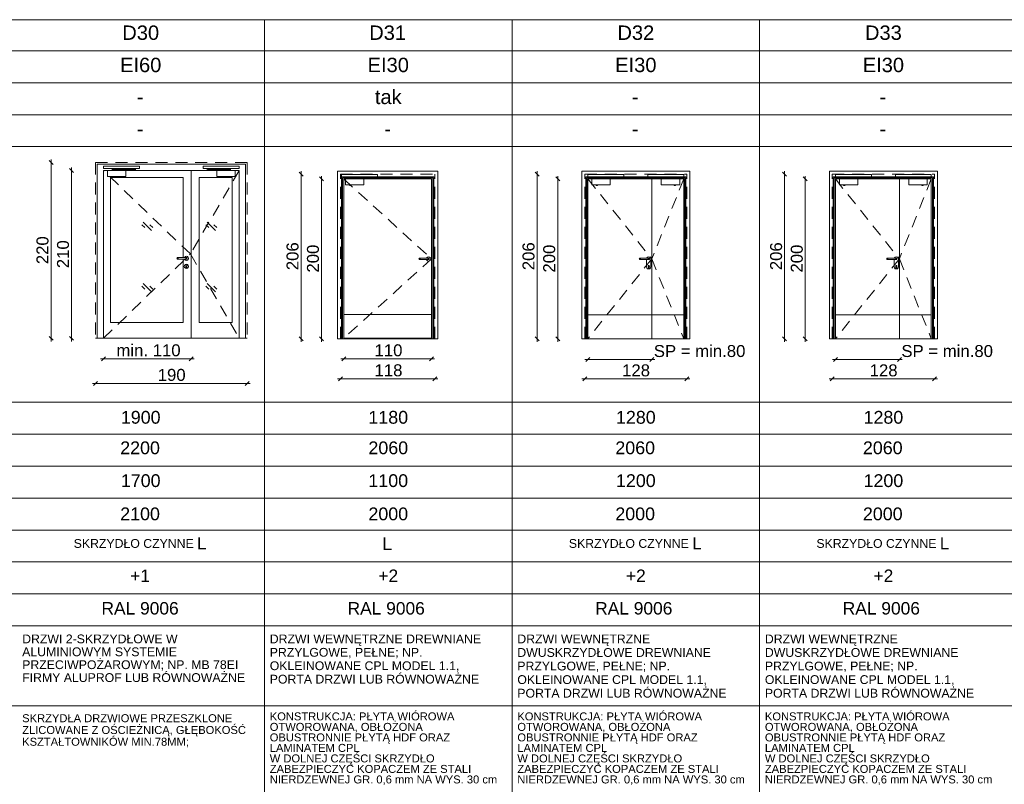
# Paper-space layout 'A-57 ZESTAWIENIE STOLARKI PROJEKTOWANEJ' of a CAD drawing. Header units: millimetres. Extents: x 0 to 900, y 0 to 1010.
# Tile 33 of 63: x 115 to 238, y 706 to 802. Entities that reach past the tile are written whole.
import ezdxf
from ezdxf.xclip import XClip

# ---------------------------------------------------------------- set-up
doc = ezdxf.new("R2010")
doc.units = ezdxf.units.MM
doc.header["$MEASUREMENT"] = 0
doc.header["$XCLIPFRAME"] = 0
doc.linetypes.add('LINIE_3', pattern=[25, 15, -10])
doc.linetypes.add('Przer. długie kreski', pattern=[2.5, 1.5, -1])
doc.layers.add('0_Nr_pióra__1', color=7, linetype='Continuous', lineweight=20)
for name, color, linetype, lineweight, true_color in [('0_Nr_pióra__30', 7, 'Continuous', 5, 0x878787), ('0_Nr_pióra__7', 7, 'Continuous', 18, 0x171717), ('0_Nr_pióra__8', 7, 'Continuous', 13, 0x4c4c4c), ('0_Nr_pióra__94', 7, 'Continuous', 5, 0x3b3b3b)]:
    doc.layers.add(name, color=color, linetype=linetype, lineweight=lineweight, true_color=true_color)
doc.layers.add('A_podrys', color=7, linetype='Continuous')
doc.styles.add('STYL_AUTOMATYCZNY_1', font='arial.ttf')

# ---------------------------------------------------------------- blocks, each defined once
blk = doc.blocks.new('Rysunek_1_1', base_point=(-2089.9, -1946.74))
at = {"layer": '0_Nr_pióra__1', "color": 7, "linetype": 'Continuous', "lineweight": 20}
for p, q in [((118.87, 783.86), (118.87, 784.23)), ((119.12, 783.61), (118.62, 784.11)), ((118.87, 761.86), (118.87, 783.86)), ((121.69, 782.61), (121.19, 783.11)), ((121.44, 782.86), (121.44, 783.23)), ((121.44, 761.86), (121.44, 782.86)), ((150.43, 782.16), (149.93, 782.66)), ((150.18, 782.41), (150.18, 782.78)), ((150.18, 761.81), (150.18, 782.41)), ((152.99, 781.56), (152.49, 782.06)), ((152.74, 781.81), (152.74, 782.18)), ((152.74, 761.81), (152.74, 781.81)), ((179.98, 782.16), (179.48, 782.66)), ((179.73, 782.41), (179.73, 782.78)), ((179.73, 761.81), (179.73, 782.41)), ((182.57, 781.56), (182.07, 782.06)), ((182.32, 781.81), (182.32, 782.18)), ((182.32, 761.81), (182.32, 781.81)), ((210.98, 782.16), (210.48, 782.66)), ((210.73, 782.41), (210.73, 782.78)), ((210.73, 761.81), (210.73, 782.41)), ((213.57, 781.56), (213.07, 782.06)), ((213.32, 781.81), (213.32, 782.18)), ((213.32, 761.81), (213.32, 781.81)), ((118.62, 762.11), (119.12, 761.61)), ((121.19, 762.11), (121.69, 761.61)), ((149.93, 762.06), (150.43, 761.56)), ((152.49, 762.06), (152.99, 761.56)), ((179.48, 762.06), (179.98, 761.56)), ((182.07, 762.06), (182.57, 761.56)), ((210.48, 762.06), (210.98, 761.56)), ((213.07, 762.06), (213.57, 761.56)), ((118.87, 761.48), (118.87, 761.86)), ((121.44, 761.48), (121.44, 761.86)), ((150.18, 761.43), (150.18, 761.81)), ((152.74, 761.43), (152.74, 761.81)), ((179.73, 761.43), (179.73, 761.81)), ((182.32, 761.43), (182.32, 761.81)), ((210.73, 761.43), (210.73, 761.81)), ((213.32, 761.43), (213.32, 761.81)), ((125.69, 759.54), (125.19, 759.04)), ((136.17, 759.04), (136.67, 759.54)), ((155.77, 759.54), (155.27, 759.04)), ((166.27, 759.04), (166.77, 759.54)), ((125.44, 759.29), (125.07, 759.29)), ((136.42, 759.29), (125.44, 759.29)), ((136.8, 759.29), (136.42, 759.29)), ((155.52, 759.29), (155.14, 759.29)), ((166.52, 759.29), (155.52, 759.29)), ((166.89, 759.29), (166.52, 759.29)), ((186.1, 759.2), (185.72, 759.2)), ((186.35, 759.45), (185.85, 758.95)), ((194.1, 759.2), (186.1, 759.2)), ((193.85, 758.95), (194.35, 759.45)), ((194.47, 759.2), (194.1, 759.2)), ((217.1, 759.2), (216.72, 759.2)), ((217.35, 759.45), (216.85, 758.95)), ((225.1, 759.2), (217.1, 759.2)), ((224.85, 758.95), (225.35, 759.45)), ((225.47, 759.2), (225.1, 759.2)), ((155.37, 757.04), (154.87, 756.54)), ((166.67, 756.54), (167.17, 757.04)), ((185.95, 757.03), (185.45, 756.53)), ((198.25, 756.53), (198.75, 757.03)), ((216.95, 757.03), (216.45, 756.53)), ((229.25, 756.53), (229.75, 757.03)), ((124.44, 756.21), (124.07, 756.21)), ((124.69, 756.46), (124.19, 755.96)), ((143.44, 756.21), (124.44, 756.21)), ((143.19, 755.96), (143.69, 756.46)), ((143.82, 756.21), (143.44, 756.21)), ((155.12, 756.79), (154.74, 756.79)), ((166.92, 756.79), (155.12, 756.79)), ((167.29, 756.79), (166.92, 756.79)), ((185.7, 756.78), (185.32, 756.78)), ((198.5, 756.78), (185.7, 756.78)), ((198.87, 756.78), (198.5, 756.78)), ((216.7, 756.78), (216.32, 756.78)), ((229.5, 756.78), (216.7, 756.78)), ((229.87, 756.78), (229.5, 756.78))]:
    blk.add_line(p, q, dxfattribs=at)
at = {"layer": '0_Nr_pióra__30', "color": 252, "linetype": 'Przer. długie kreski', "lineweight": 5, "true_color": 0x878787}
for p, q in [((143.44, 783.86), (124.44, 783.86)), ((124.44, 783.86), (124.44, 761.86)), ((143.44, 783.86), (143.44, 761.86)), ((136.32, 772.42), (125.44, 782.86)), ((142.44, 782.86), (136.32, 772.42)), ((155.12, 761.81), (155.12, 782.41)), ((155.12, 782.41), (166.92, 782.41)), ((155.52, 781.81), (166.52, 771.81)), ((166.92, 761.81), (166.92, 782.41)), ((185.7, 782.41), (198.5, 782.41)), ((185.7, 761.81), (185.7, 782.41)), ((186.1, 781.81), (194.1, 771.81)), ((198.1, 781.81), (194.1, 771.81)), ((198.5, 761.81), (198.5, 782.41)), ((216.7, 782.41), (229.5, 782.41)), ((216.7, 761.81), (216.7, 782.41)), ((217.1, 781.81), (225.1, 771.81)), ((229.1, 781.81), (225.1, 771.81)), ((229.5, 761.81), (229.5, 782.41)), ((125.44, 761.86), (136.32, 772.42)), ((136.32, 772.42), (142.44, 761.86)), ((166.52, 771.81), (155.52, 761.86)), ((194.1, 771.81), (186.1, 761.81)), ((194.1, 771.81), (198.1, 761.81)), ((225.1, 771.81), (217.1, 761.81)), ((225.1, 771.81), (229.1, 761.81))]:
    blk.add_line(p, q, dxfattribs=at)
at = {"layer": '0_Nr_pióra__30', "color": 252, "linetype": 'Continuous', "lineweight": 5, "true_color": 0x878787}
for p, q in [((143.24, 783.66), (124.64, 783.66)), ((124.64, 783.66), (124.64, 761.86)), ((143.24, 783.66), (143.24, 761.86)), ((125.44, 782.86), (142.44, 782.86)), ((125.44, 782.86), (125.44, 761.86)), ((126.32, 763.86), (126.32, 781.98)), ((126.32, 781.98), (135.42, 781.98)), ((135.42, 781.98), (135.42, 771.96)), ((136.42, 761.86), (136.42, 782.86)), ((137.42, 781.98), (137.42, 763.86)), ((141.56, 781.98), (137.42, 781.98)), ((141.56, 763.86), (141.56, 781.98)), ((142.44, 782.86), (142.44, 761.86)), ((154.75, 761.81), (154.75, 782.78)), ((154.75, 782.78), (167.29, 782.78)), ((155.25, 782.08), (155.25, 761.81)), ((166.79, 782.08), (155.25, 782.08)), ((155.37, 781.96), (155.37, 761.81)), ((166.67, 781.96), (155.37, 781.96)), ((155.52, 761.81), (155.52, 781.81)), ((155.52, 781.81), (166.52, 781.81)), ((166.52, 781.81), (166.52, 761.81)), ((166.67, 761.81), (166.67, 781.96)), ((166.79, 761.81), (166.79, 782.08)), ((167.29, 782.78), (167.29, 761.81)), ((185.33, 782.78), (198.87, 782.78)), ((185.33, 761.81), (185.33, 782.78)), ((198.37, 782.08), (185.83, 782.08)), ((185.83, 782.08), (185.83, 761.81)), ((198.25, 781.96), (185.95, 781.96)), ((185.95, 781.96), (185.95, 761.81)), ((186.1, 781.81), (198.1, 781.81)), ((186.1, 761.81), (186.1, 781.81)), ((194.1, 781.81), (194.1, 761.81)), ((198.1, 781.81), (198.1, 761.81)), ((198.25, 761.81), (198.25, 781.96)), ((198.37, 761.81), (198.37, 782.08)), ((198.87, 782.78), (198.87, 761.81)), ((216.33, 782.78), (229.87, 782.78)), ((216.33, 761.81), (216.33, 782.78)), ((229.37, 782.08), (216.83, 782.08)), ((216.83, 782.08), (216.83, 761.81)), ((229.25, 781.96), (216.95, 781.96)), ((216.95, 781.96), (216.95, 761.81)), ((217.1, 781.81), (229.1, 781.81)), ((217.1, 761.81), (217.1, 781.81)), ((225.1, 781.81), (225.1, 761.81)), ((229.1, 781.81), (229.1, 761.81)), ((229.25, 761.81), (229.25, 781.96)), ((229.37, 761.81), (229.37, 782.08)), ((229.87, 782.78), (229.87, 761.81)), ((130.6, 775.72), (130.24, 776.07)), ((131.45, 775.36), (130.39, 776.42)), ((131.6, 775.72), (131.24, 776.07)), ((138.63, 775.72), (138.27, 776.07)), ((139.48, 775.36), (138.42, 776.42)), ((139.63, 775.72), (139.27, 776.07)), ((134.65, 771.93), (134.62, 771.86)), ((134.62, 771.86), (134.65, 771.79)), ((134.67, 771.93), (134.64, 771.86)), ((134.64, 771.86), (134.67, 771.79)), ((134.72, 771.96), (134.65, 771.93)), ((134.72, 771.93), (134.69, 771.86)), ((134.69, 771.86), (134.72, 771.79)), ((135.82, 771.96), (134.72, 771.96)), ((134.79, 771.93), (134.78, 771.86)), ((134.78, 771.86), (134.79, 771.79)), ((135.58, 771.96), (135.59, 771.99)), ((135.59, 771.99), (135.69, 772.09)), ((135.69, 772.09), (135.82, 772.13)), ((135.76, 771.93), (135.77, 771.86)), ((135.77, 771.86), (135.76, 771.79)), ((135.82, 772.13), (135.96, 772.09)), ((135.82, 771.96), (135.89, 771.93)), ((135.83, 771.93), (135.85, 771.86)), ((135.85, 771.86), (135.83, 771.79)), ((135.88, 771.93), (135.91, 771.86)), ((135.91, 771.86), (135.88, 771.79)), ((135.89, 771.93), (135.92, 771.86)), ((135.92, 771.86), (135.89, 771.79)), ((135.96, 772.09), (136.06, 771.99)), ((136.06, 771.99), (136.09, 771.86)), ((136.09, 771.86), (136.06, 771.72)), ((164.96, 771.88), (164.94, 771.81)), ((164.98, 771.88), (164.95, 771.81)), ((165.04, 771.91), (164.96, 771.88)), ((165.03, 771.88), (165.01, 771.81)), ((166.14, 771.91), (165.04, 771.91)), ((165.1, 771.88), (165.09, 771.81)), ((165.89, 771.91), (165.9, 771.94)), ((165.9, 771.94), (166, 772.04)), ((166, 772.04), (166.14, 772.08)), ((166.07, 771.88), (166.08, 771.81)), ((166.14, 772.08), (166.27, 772.04)), ((166.14, 771.91), (166.21, 771.88)), ((166.14, 771.88), (166.16, 771.81)), ((166.19, 771.88), (166.22, 771.81)), ((166.21, 771.88), (166.24, 771.81)), ((166.27, 772.04), (166.37, 771.94)), ((166.37, 771.94), (166.41, 771.81)), ((192.54, 771.88), (192.52, 771.81)), ((192.56, 771.88), (192.53, 771.81)), ((192.62, 771.91), (192.54, 771.88)), ((192.61, 771.88), (192.59, 771.81)), ((193.72, 771.91), (192.62, 771.91)), ((192.68, 771.88), (192.67, 771.81)), ((193.47, 771.91), (193.48, 771.94)), ((193.48, 771.94), (193.58, 772.04)), ((193.58, 772.04), (193.72, 772.08)), ((193.65, 771.88), (193.66, 771.81)), ((193.72, 772.08), (193.85, 772.04)), ((193.72, 771.91), (193.79, 771.88)), ((193.72, 771.88), (193.74, 771.81)), ((193.77, 771.88), (193.8, 771.81)), ((193.79, 771.88), (193.82, 771.81)), ((193.85, 772.04), (193.95, 771.94)), ((193.95, 771.94), (193.99, 771.81)), ((223.54, 771.88), (223.52, 771.81)), ((223.56, 771.88), (223.53, 771.81)), ((223.62, 771.91), (223.54, 771.88)), ((223.61, 771.88), (223.59, 771.81)), ((224.72, 771.91), (223.62, 771.91)), ((223.68, 771.88), (223.67, 771.81)), ((224.47, 771.91), (224.48, 771.94)), ((224.48, 771.94), (224.58, 772.04)), ((224.58, 772.04), (224.72, 772.08)), ((224.65, 771.88), (224.66, 771.81)), ((224.72, 772.08), (224.85, 772.04)), ((224.72, 771.91), (224.79, 771.88)), ((224.72, 771.88), (224.74, 771.81)), ((224.77, 771.88), (224.8, 771.81)), ((224.79, 771.88), (224.82, 771.81)), ((224.85, 772.04), (224.95, 771.94)), ((224.95, 771.94), (224.99, 771.81)), ((134.65, 771.79), (134.72, 771.76)), ((135.82, 771.76), (134.72, 771.76)), ((135.42, 771.76), (135.42, 763.86)), ((135.55, 770.86), (135.59, 770.99)), ((135.59, 770.72), (135.55, 770.86)), ((135.59, 771.72), (135.58, 771.76)), ((135.69, 771.63), (135.59, 771.72)), ((135.59, 770.99), (135.69, 771.09)), ((135.69, 770.63), (135.59, 770.72)), ((135.82, 771.59), (135.69, 771.63)), ((135.69, 771.09), (135.82, 771.13)), ((135.82, 770.59), (135.69, 770.63)), ((135.77, 771.01), (135.75, 770.96)), ((135.82, 771.03), (135.77, 771.01)), ((135.77, 770.73), (135.77, 770.9)), ((135.79, 770.7), (135.77, 770.73)), ((135.82, 770.68), (135.79, 770.7)), ((135.89, 771.79), (135.82, 771.76)), ((135.96, 771.63), (135.82, 771.59)), ((135.82, 771.13), (135.96, 771.09)), ((135.88, 771.01), (135.82, 771.03)), ((135.86, 770.7), (135.82, 770.68)), ((135.96, 770.63), (135.82, 770.59)), ((135.87, 770.73), (135.86, 770.7)), ((135.87, 770.9), (135.9, 770.96)), ((135.87, 770.9), (135.87, 770.73)), ((135.9, 770.96), (135.88, 771.01)), ((136.06, 771.72), (135.96, 771.63)), ((135.96, 771.09), (136.06, 770.99)), ((136.06, 770.72), (135.96, 770.63)), ((136.06, 770.99), (136.09, 770.86)), ((136.09, 770.86), (136.06, 770.72)), ((164.94, 771.81), (164.96, 771.74)), ((164.95, 771.81), (164.98, 771.74)), ((164.96, 771.74), (165.04, 771.71)), ((165.01, 771.81), (165.03, 771.74)), ((166.14, 771.71), (165.04, 771.71)), ((165.09, 771.81), (165.1, 771.74)), ((165.9, 771.67), (165.89, 771.71)), ((166, 771.58), (165.9, 771.67)), ((166.14, 771.54), (166, 771.58)), ((166.08, 771.81), (166.07, 771.74)), ((166.16, 771.81), (166.14, 771.74)), ((166.21, 771.74), (166.14, 771.71)), ((166.27, 771.58), (166.14, 771.54)), ((166.22, 771.81), (166.19, 771.74)), ((166.24, 771.81), (166.21, 771.74)), ((166.37, 771.67), (166.27, 771.58)), ((166.41, 771.81), (166.37, 771.67)), ((192.52, 771.81), (192.54, 771.74)), ((192.53, 771.81), (192.56, 771.74)), ((192.54, 771.74), (192.62, 771.71)), ((192.59, 771.81), (192.61, 771.74)), ((193.72, 771.71), (192.62, 771.71)), ((192.67, 771.81), (192.68, 771.74)), ((193.45, 770.81), (193.45, 771.71)), ((193.48, 770.67), (193.45, 770.81)), ((193.58, 770.58), (193.48, 770.67)), ((193.64, 770.91), (193.66, 770.96)), ((193.67, 770.85), (193.64, 770.91)), ((193.66, 771.81), (193.65, 771.74)), ((193.66, 770.96), (193.72, 770.98)), ((193.67, 770.85), (193.67, 770.68)), ((193.67, 770.68), (193.68, 770.65)), ((193.68, 770.65), (193.72, 770.63)), ((193.74, 771.81), (193.72, 771.74)), ((193.79, 771.74), (193.72, 771.71)), ((193.72, 770.98), (193.77, 770.96)), ((193.72, 770.63), (193.75, 770.65)), ((193.75, 770.65), (193.77, 770.68)), ((193.8, 771.81), (193.77, 771.74)), ((193.77, 770.96), (193.79, 770.91)), ((193.79, 770.91), (193.77, 770.85)), ((193.77, 770.68), (193.77, 770.85)), ((193.82, 771.81), (193.79, 771.74)), ((193.95, 770.67), (193.85, 770.58)), ((193.99, 770.81), (193.95, 770.67)), ((193.99, 770.81), (193.99, 771.81)), ((223.52, 771.81), (223.54, 771.74)), ((223.53, 771.81), (223.56, 771.74)), ((223.54, 771.74), (223.62, 771.71)), ((223.59, 771.81), (223.61, 771.74)), ((224.72, 771.71), (223.62, 771.71)), ((223.67, 771.81), (223.68, 771.74)), ((224.45, 770.81), (224.45, 771.71)), ((224.48, 770.67), (224.45, 770.81)), ((224.58, 770.58), (224.48, 770.67)), ((224.64, 770.91), (224.66, 770.96)), ((224.67, 770.85), (224.64, 770.91)), ((224.66, 771.81), (224.65, 771.74)), ((224.66, 770.96), (224.72, 770.98)), ((224.67, 770.85), (224.67, 770.68)), ((224.67, 770.68), (224.68, 770.65)), ((224.68, 770.65), (224.72, 770.63)), ((224.74, 771.81), (224.72, 771.74)), ((224.79, 771.74), (224.72, 771.71)), ((224.72, 770.98), (224.77, 770.96)), ((224.72, 770.63), (224.75, 770.65)), ((224.75, 770.65), (224.77, 770.68)), ((224.8, 771.81), (224.77, 771.74)), ((224.77, 770.96), (224.79, 770.91)), ((224.79, 770.91), (224.77, 770.85)), ((224.77, 770.68), (224.77, 770.85)), ((224.82, 771.81), (224.79, 771.74)), ((224.95, 770.67), (224.85, 770.58)), ((224.99, 770.81), (224.95, 770.67)), ((224.99, 770.81), (224.99, 771.81)), ((193.72, 770.54), (193.58, 770.58)), ((193.85, 770.58), (193.72, 770.54)), ((224.72, 770.54), (224.58, 770.58)), ((224.85, 770.58), (224.72, 770.54)), ((130.6, 768.02), (130.24, 768.37)), ((131.45, 767.67), (130.39, 768.73)), ((131.6, 768.02), (131.24, 768.37)), ((138.63, 768.02), (138.27, 768.37)), ((139.48, 767.67), (138.42, 768.73)), ((139.63, 768.02), (139.27, 768.37)), ((155.52, 764.86), (166.52, 764.86)), ((186.1, 764.81), (198.1, 764.81)), ((217.1, 764.81), (229.1, 764.81)), ((135.42, 763.86), (126.32, 763.86)), ((137.42, 763.86), (141.56, 763.86)), ((143.44, 761.86), (124.44, 761.86)), ((167.29, 761.81), (154.75, 761.81)), ((155.52, 761.86), (166.52, 761.86)), ((185.33, 761.81), (198.87, 761.81)), ((216.33, 761.81), (229.87, 761.81))]:
    blk.add_line(p, q, dxfattribs=at)
at = {"layer": '0_Nr_pióra__8', "color": 251, "linetype": 'LINIE_3', "lineweight": 13, "true_color": 0x4c4c4c, "flags": 128}
for points in [[(129.94, 783.13), (129.94, 783.43), (125.44, 783.43), (125.44, 783.13)], [(126.54, 782.88), (126.54, 783.07), (129.35, 783.07), (129.35, 783.11), (129.45, 783.11), (129.45, 782.97), (126.63, 782.97), (126.63, 782.88)], [(129.36, 783.11), (129.45, 783.11), (129.45, 783.13), (129.36, 783.13)], [(137.94, 783.13), (137.94, 783.43), (142.44, 783.43), (142.44, 783.13)], [(141.34, 782.88), (141.34, 783.07), (138.54, 783.07), (138.54, 783.11), (138.43, 783.11), (138.43, 782.97), (141.25, 782.97), (141.25, 782.88)], [(138.52, 783.11), (138.44, 783.11), (138.44, 783.13), (138.52, 783.13)], [(128.25, 782.86), (125.94, 782.86), (125.94, 782.14), (128.25, 782.14)], [(126.62, 782.88), (126.55, 782.88), (126.55, 782.86), (126.62, 782.86)], [(139.64, 782.86), (141.94, 782.86), (141.94, 782.14), (139.64, 782.14)], [(141.26, 782.88), (141.34, 782.88), (141.34, 782.86), (141.26, 782.86)], [(159.75, 782.08), (159.75, 782.38), (155.25, 782.38), (155.25, 782.08)], [(158.05, 781.81), (155.74, 781.81), (155.74, 781.09), (158.05, 781.09)], [(156.34, 781.83), (156.34, 782.02), (159.15, 782.02), (159.15, 782.06), (159.26, 782.06), (159.26, 781.92), (156.43, 781.92), (156.43, 781.83)], [(156.43, 781.83), (156.35, 781.83), (156.35, 781.81), (156.43, 781.81)], [(159.16, 782.06), (159.25, 782.06), (159.25, 782.08), (159.16, 782.08)], [(190.6, 782.08), (190.6, 782.38), (186.1, 782.38), (186.1, 782.08)], [(188.9, 781.81), (186.6, 781.81), (186.6, 781.09), (188.9, 781.09)], [(187.2, 781.83), (187.2, 782.02), (190, 782.02), (190, 782.06), (190.11, 782.06), (190.11, 781.92), (187.28, 781.92), (187.28, 781.83)], [(187.28, 781.83), (187.2, 781.83), (187.2, 781.81), (187.28, 781.81)], [(190.01, 782.06), (190.1, 782.06), (190.1, 782.08), (190.01, 782.08)], [(193.6, 782.08), (193.6, 782.38), (198.1, 782.38), (198.1, 782.08)], [(197, 781.83), (197, 782.02), (194.19, 782.02), (194.19, 782.06), (194.08, 782.06), (194.08, 781.92), (196.91, 781.92), (196.91, 781.83)], [(194.18, 782.06), (194.09, 782.06), (194.09, 782.08), (194.18, 782.08)], [(195.29, 781.81), (197.6, 781.81), (197.6, 781.09), (195.29, 781.09)], [(196.91, 781.83), (196.99, 781.83), (196.99, 781.81), (196.91, 781.81)], [(221.6, 782.08), (221.6, 782.38), (217.1, 782.38), (217.1, 782.08)], [(219.9, 781.81), (217.6, 781.81), (217.6, 781.09), (219.9, 781.09)], [(218.2, 781.83), (218.2, 782.02), (221, 782.02), (221, 782.06), (221.11, 782.06), (221.11, 781.92), (218.28, 781.92), (218.28, 781.83)], [(218.28, 781.83), (218.2, 781.83), (218.2, 781.81), (218.28, 781.81)], [(221.01, 782.06), (221.1, 782.06), (221.1, 782.08), (221.01, 782.08)], [(224.6, 782.08), (224.6, 782.38), (229.1, 782.38), (229.1, 782.08)], [(228, 781.83), (228, 782.02), (225.19, 782.02), (225.19, 782.06), (225.08, 782.06), (225.08, 781.92), (227.91, 781.92), (227.91, 781.83)], [(225.18, 782.06), (225.09, 782.06), (225.09, 782.08), (225.18, 782.08)], [(226.29, 781.81), (228.6, 781.81), (228.6, 781.09), (226.29, 781.09)], [(227.91, 781.83), (227.99, 781.83), (227.99, 781.81), (227.91, 781.81)]]:
    blk.add_lwpolyline(points, close=True, dxfattribs=at)
for points in [[(126.69, 782.14), (126.41, 782.14), (126.41, 782.11, 0.458316), (126.69, 782.11)], [(141.19, 782.14), (141.47, 782.14), (141.47, 782.11, -0.458316), (141.19, 782.11)], [(156.49, 781.09), (156.22, 781.09), (156.22, 781.06, 0.458316), (156.49, 781.06)], [(187.34, 781.09), (187.07, 781.09), (187.07, 781.06, 0.458316), (187.34, 781.06)], [(196.85, 781.09), (197.12, 781.09), (197.12, 781.06, -0.458316), (196.85, 781.06)], [(218.34, 781.09), (218.07, 781.09), (218.07, 781.06, 0.458316), (218.34, 781.06)], [(227.85, 781.09), (228.12, 781.09), (228.12, 781.06, -0.458316), (227.85, 781.06)]]:
    blk.add_lwpolyline(points, format="xyb", close=True, dxfattribs=at)
at = {"layer": '0_Nr_pióra__94', "color": 250, "linetype": 'Continuous', "lineweight": 5, "true_color": 0x3b3b3b}
for p, q in [((52.6, 801.75), (887.6, 801.75)), ((145.6, 801.75), (145.6, 611.36)), ((176.6, 801.75), (176.6, 611.36)), ((207.6, 801.75), (207.6, 611.36)), ((887.6, 797.86), (50.6, 797.86)), ((887.6, 793.86), (50.6, 793.86)), ((887.6, 789.86), (50.6, 789.86)), ((887.6, 785.86), (50.6, 785.86)), ((52.6, 753.86), (887.6, 753.86)), ((49.45, 749.86), (887.6, 749.86)), ((52.6, 745.86), (887.6, 745.86)), ((49.45, 741.86), (887.6, 741.86)), ((52.6, 737.86), (887.6, 737.86)), ((35.27, 733.86), (889.6, 733.86)), ((50.6, 729.86), (887.6, 729.86)), ((52.6, 725.86), (887.6, 725.86)), ((52.6, 715.86), (887.6, 715.86))]:
    blk.add_line(p, q, dxfattribs=at)
at = {"layer": '0_Nr_pióra__1', "color": 7, "linetype": 'Continuous', "lineweight": 20, "char_height": 1.5, "width": 3.4323, "attachment_point": 7, "rotation": 90, "style": 'STYL_AUTOMATYCZNY_1'}
for s, insert in [('\\A1;{\\pql;\\fArial|b0|i0|c238|p0;\\W1.000000;220}', (118.57, 771.14)), ('\\A1;{\\pql;\\fArial|b0|i0|c238|p0;\\W1.000000;210}', (121.14, 770.64)), ('\\A1;{\\pql;\\fArial|b0|i0|c238|p0;\\W1.000000;206}', (149.88, 770.39)), ('\\A1;{\\pql;\\fArial|b0|i0|c238|p0;\\W1.000000;200}', (152.44, 770.09)), ('\\A1;{\\pql;\\fArial|b0|i0|c238|p0;\\W1.000000;206}', (179.43, 770.39)), ('\\A1;{\\pql;\\fArial|b0|i0|c238|p0;\\W1.000000;200}', (182.02, 770.09)), ('\\A1;{\\pql;\\fArial|b0|i0|c238|p0;\\W1.000000;206}', (210.43, 770.39)), ('\\A1;{\\pql;\\fArial|b0|i0|c238|p0;\\W1.000000;200}', (213.02, 770.09))]:
    blk.add_mtext(s, dxfattribs=dict(at, insert=insert))
at = {"layer": '0_Nr_pióra__1', "color": 7, "linetype": 'Continuous', "lineweight": 20, "char_height": 1.5, "attachment_point": 7, "style": 'STYL_AUTOMATYCZNY_1'}
for s, insert, width in [('\\A1;{\\pql;\\fArial|b0|i0|c238|p0;\\W1.000000;min. 110}', (127.06, 759.59), 7.7374), ('\\A1;{\\pql;\\fArial|b0|i0|c238|p0;\\W1.000000;110}', (159.38, 759.59), 3.2796), ('\\A1;{\\pql;\\fArial|b0|i0|c238|p0;\\W1.000000;SP = min.80}', (194.35, 759.5), 11.2259), ('\\A1;{\\pql;\\fArial|b0|i0|c238|p0;\\W1.000000;SP = min.80}', (225.35, 759.5), 11.2259), ('\\A1;{\\pql;\\fArial|b0|i0|c238|p0;\\W1.000000;118}', (159.38, 757.09), 3.2796), ('\\A1;{\\pql;\\fArial|b0|i0|c238|p0;\\W1.000000;128}', (190.38, 757.08), 3.4323), ('\\A1;{\\pql;\\fArial|b0|i0|c238|p0;\\W1.000000;128}', (221.38, 757.08), 3.4323), ('\\A1;{\\pql;\\fArial|b0|i0|c238|p0;\\W1.000000;190}', (132.23, 756.51), 3.4323)]:
    blk.add_mtext(s, dxfattribs=dict(at, insert=insert, width=width))
at = {"layer": '0_Nr_pióra__7', "color": 250, "linetype": 'Continuous', "lineweight": 18, "true_color": 0x171717, "style": 'STYL_AUTOMATYCZNY_1'}
for s, insert, char_height, attachment_point in [('\\A1;{\\pqc;\\fArial|b0|i0|c238|p0;\\W1.000000;D30}', (130.1, 799.2), 1.8, 8), ('\\A1;{\\pqc;\\fArial|b0|i0|c238|p0;\\W1.000000;D31}', (161.02, 799.2), 1.8, 8), ('\\A1;{\\pqc;\\fArial|b0|i0|c238|p0;\\W1.000000;D32}', (192.1, 799.2), 1.8, 8), ('\\A1;{\\pqc;\\fArial|b0|i0|c238|p0;\\W1.000000;D33}', (223.1, 799.2), 1.8, 8), ('\\A1;{\\pqc;\\fArial|b0|i0|c238|p0;\\W1.000000;EI60}', (130.1, 795.16), 1.8, 8), ('\\A1;{\\pqc;\\fArial|b0|i0|c238|p0;\\W1.000000;EI30}', (161.1, 795.16), 1.8, 8), ('\\A1;{\\pqc;\\fArial|b0|i0|c238|p0;\\W1.000000;EI30}', (192.1, 795.16), 1.8, 8), ('\\A1;{\\pqc;\\fArial|b0|i0|c238|p0;\\W1.000000;EI30}', (223.1, 795.16), 1.8, 8), ('\\A1;{\\pqc;\\fArial|b0|i0|c238|p0;\\W1.000000;tak}', (161.1, 791.16), 1.8, 8), ('\\A1;{\\pqc;\\fArial|b0|i0|c238|p0;\\W1.000000;-}', (130.02, 791.19), 1.8, 8), ('\\A1;{\\pqc;\\fArial|b0|i0|c238|p0;\\W1.000000;-}', (192.02, 791.19), 1.8, 8), ('\\A1;{\\pqc;\\fArial|b0|i0|c238|p0;\\W1.000000;-}', (223.02, 791.19), 1.8, 8), ('\\A1;{\\pqc;\\fArial|b0|i0|c238|p0;\\W1.000000;-}', (130.02, 787.19), 1.8, 8), ('\\A1;{\\pqc;\\fArial|b0|i0|c238|p0;\\W1.000000;-}', (161.02, 787.19), 1.8, 8), ('\\A1;{\\pqc;\\fArial|b0|i0|c238|p0;\\W1.000000;-}', (192.02, 787.19), 1.8, 8), ('\\A1;{\\pqc;\\fArial|b0|i0|c238|p0;\\W1.000000;-}', (223.02, 787.19), 1.8, 8), ('\\A1;{\\pqc;\\fArial|b0|i0|c238|p0;\\W1.000000;1900}', (130.1, 751.15), 1.6, 8), ('\\A1;{\\pqc;\\fArial|b0|i0|c238|p0;\\W1.000000;1180}', (161.1, 751.15), 1.6, 8), ('\\A1;{\\pqc;\\fArial|b0|i0|c238|p0;\\W1.000000;1280}', (192.1, 751.15), 1.6, 8), ('\\A1;{\\pqc;\\fArial|b0|i0|c238|p0;\\W1.000000;1280}', (223.1, 751.15), 1.6, 8), ('\\A1;{\\pqc;\\fArial|b0|i0|c238|p0;\\W1.000000;2200}', (130.02, 747.33), 1.6, 8), ('\\A1;{\\pqc;\\fArial|b0|i0|c238|p0;\\W1.000000;2060}', (161.1, 747.33), 1.6, 8), ('\\A1;{\\pqc;\\fArial|b0|i0|c238|p0;\\W1.000000;2060}', (192.02, 747.33), 1.6, 8), ('\\A1;{\\pqc;\\fArial|b0|i0|c238|p0;\\W1.000000;2060}', (223.02, 747.33), 1.6, 8), ('\\A1;{\\pqc;\\fArial|b0|i0|c238|p0;\\W1.000000;1700}', (130.1, 743.22), 1.6, 8), ('\\A1;{\\pqc;\\fArial|b0|i0|c238|p0;\\W1.000000;1100}', (161.1, 743.22), 1.6, 8), ('\\A1;{\\pqc;\\fArial|b0|i0|c238|p0;\\W1.000000;1200}', (192.1, 743.22), 1.6, 8), ('\\A1;{\\pqc;\\fArial|b0|i0|c238|p0;\\W1.000000;1200}', (223.1, 743.22), 1.6, 8), ('\\A1;{\\pqc;\\fArial|b0|i0|c238|p0;\\W1.000000;2100}', (130.02, 739.06), 1.6, 8), ('\\A1;{\\pqc;\\fArial|b0|i0|c238|p0;\\W1.000000;2000}', (161.1, 739.06), 1.6, 8), ('\\A1;{\\pqc;\\fArial|b0|i0|c238|p0;\\W1.000000;2000}', (192.02, 739.06), 1.6, 8), ('\\A1;{\\pqc;\\fArial|b0|i0|c238|p0;\\W1.000000;2000}', (223.02, 739.06), 1.6, 8), ('\\A1;{\\pqc;\\fArial|b0|i0|c238|p0;\\W1.000000;SKRZYDŁO CZYNNE \\fArial|b0|i0|c238|p0;\\H1.363636x;\\W1.000000;L}', (130.02, 736.93), 1.1, 2), ('\\A1;{\\pqc;\\fArial|b0|i0|c238|p0;\\W1.000000;L}', (160.97, 735.35), 1.6, 8), ('\\A1;{\\pqc;\\fArial|b0|i0|c238|p0;\\W1.000000;SKRZYDŁO CZYNNE \\fArial|b0|i0|c238|p0;\\H1.363636x;\\W1.000000;L}', (192.02, 736.93), 1.1, 2), ('\\A1;{\\pqc;\\fArial|b0|i0|c238|p0;\\W1.000000;SKRZYDŁO CZYNNE \\fArial|b0|i0|c238|p0;\\H1.363636x;\\W1.000000;L}', (223.02, 736.93), 1.1, 2), ('\\A1;{\\pqc;\\fArial|b0|i0|c238|p0;\\W1.000000;+1}', (130.02, 731.36), 1.5567, 8), ('\\A1;{\\pqc;\\fArial|b0|i0|c238|p0;\\W1.000000;+2}', (161.1, 731.36), 1.5567, 8), ('\\A1;{\\pqc;\\fArial|b0|i0|c238|p0;\\W1.000000;+2}', (192.1, 731.36), 1.5567, 8), ('\\A1;{\\pqc;\\fArial|b0|i0|c238|p0;\\W1.000000;+2}', (223.1, 731.36), 1.5567, 8), ('\\A1;{\\pqc;\\fArial|b0|i0|c238|p0;\\W1.000000;RAL 9006}', (130.02, 727.26), 1.5567, 8), ('\\A1;{\\pqc;\\fArial|b0|i0|c238|p0;\\W1.000000;RAL 9006}', (160.84, 727.26), 1.5567, 8), ('\\A1;{\\pqc;\\fArial|b0|i0|c238|p0;\\W1.000000;RAL 9006}', (191.84, 727.26), 1.5567, 8), ('\\A1;{\\pqc;\\fArial|b0|i0|c238|p0;\\W1.000000;RAL 9006}', (222.84, 727.26), 1.5567, 8)]:
    blk.add_mtext(s, dxfattribs=dict(at, insert=insert, char_height=char_height, attachment_point=attachment_point))
at = {"layer": '0_Nr_pióra__7', "color": 250, "linetype": 'Continuous', "lineweight": 18, "true_color": 0x171717, "width": 29.4591, "attachment_point": 1, "style": 'STYL_AUTOMATYCZNY_1'}
for s, insert, char_height, line_spacing_factor in [('\\A1;{\\pql;\\fArial|b0|i0|c238|p0;\\W1.000000;DRZWI 2-SKRZYDŁOWE W ALUMINIOWYM SYSTEMIE PRZECIWPOŻAROWYM; NP. MB 78EI FIRMY ALUPROF LUB RÓWNOWAŻNE}', (115.26, 724.78), 1.1, 0.880475), ('\\A1;{\\pql;\\fArial|b0|i0|c238|p0;\\W1.000000;DRZWI WEWNĘTRZNE DREWNIANE \\fArial|b0|i0|c238|p0;\\W1.000000;PRZYLGOWE, PEŁNE; NP. OKLEINOWANE \\fArial|b0|i0|c238|p0;\\W1.000000;CPL MODEL 1.1,  PORTA DRZWI LUB \\fArial|b0|i0|c238|p0;\\W1.000000;RÓWNOWAŻNE}', (146.26, 724.78), 1.1, 0.916119), ('\\A1;{\\pql;\\fArial|b0|i0|c238|p0;\\W1.000000;DRZWI WEWNĘTRZNE DWUSKRZYDŁOWE DREWNIANE PRZYLGOWE, PEŁNE; NP. OKLEINOWANE CPL MODEL 1.1,  PORTA DRZWI LUB RÓWNOWAŻNE}', (177.26, 724.78), 1.1, 0.926426), ('\\A1;{\\pql;\\fArial|b0|i0|c238|p0;\\W1.000000;DRZWI WEWNĘTRZNE DWUSKRZYDŁOWE DREWNIANE PRZYLGOWE, PEŁNE; NP. OKLEINOWANE CPL MODEL 1.1,  PORTA DRZWI LUB RÓWNOWAŻNE}', (208.26, 724.78), 1.1, 0.926426), ('\\A1;{\\pql;\\fArial|b0|i0|c238|p0;\\W1.000000;KONSTRUKCJA: PŁYTA WIÓROWA OTWOROWANA, OBŁOŻONA OBUSTRONNIE PŁYTĄ HDF ORAZ LAMINATEM CPL\\P\\pql;\\fArial|b0|i0|c238|p0;\\W1.000000;W DOLNEJ CZĘŚCI SKRZYDŁO ZABEZPIECZYĆ KOPACZEM ZE STALI NIERDZEWNEJ GR. 0,6 mm NA WYS. 30 cm}', (146.26, 715.03), 1, 0.789177), ('\\A1;{\\pql;\\fArial|b0|i0|c238|p0;\\W1.000000;KONSTRUKCJA: PŁYTA WIÓROWA OTWOROWANA, OBŁOŻONA OBUSTRONNIE PŁYTĄ HDF ORAZ LAMINATEM CPL\\P\\pql;\\fArial|b0|i0|c238|p0;\\W1.000000;W DOLNEJ CZĘŚCI SKRZYDŁO ZABEZPIECZYĆ KOPACZEM ZE STALI NIERDZEWNEJ GR. 0,6 mm NA WYS. 30 cm}', (177.26, 715.03), 1, 0.789177), ('\\A1;{\\pql;\\fArial|b0|i0|c238|p0;\\W1.000000;KONSTRUKCJA: PŁYTA WIÓROWA OTWOROWANA, OBŁOŻONA OBUSTRONNIE PŁYTĄ HDF ORAZ LAMINATEM CPL\\P\\pql;\\fArial|b0|i0|c238|p0;\\W1.000000;W DOLNEJ CZĘŚCI SKRZYDŁO ZABEZPIECZYĆ KOPACZEM ZE STALI NIERDZEWNEJ GR. 0,6 mm NA WYS. 30 cm}', (208.26, 715.03), 1, 0.789177), ('\\A1;{\\pql;\\fArial|b0|i0|c238|p0;\\W1.000000;SKRZYDŁA DRZWIOWE PRZESZKLONE \\fArial|b0|i0|c238|p0;\\W1.000000;ZLICOWANE Z OŚCIEŻNICĄ, \\fArial|b0|i0|c238|p0;\\W1.000000;GŁĘBOKOŚĆ KSZTAŁTOWNIKÓW \\fArial|b0|i0|c238|p0;\\W1.000000;MIN.78MM;}', (115.26, 714.8), 1, 0.883417)]:
    blk.add_mtext(s, dxfattribs=dict(at, insert=insert, char_height=char_height, line_spacing_factor=line_spacing_factor))

psp = doc.layouts.new('A-57 ZESTAWIENIE STOLARKI PROJEKTOWANEJ')

# ---------------------------------------------------------------- block references
at = {"layer": 'A_podrys', "color": 37, "linetype": 'Continuous', "lineweight": 5, "true_color": 0x656532}
ref = psp.add_blockref('Rysunek_1_1', (-2089.9, -1946.74), dxfattribs=at)
XClip(ref).set_block_clipping_path([(28.6628210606, 4.9003190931), (892.6953650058, 1005.4179299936)])

doc.saveas('drawing.dxf')
